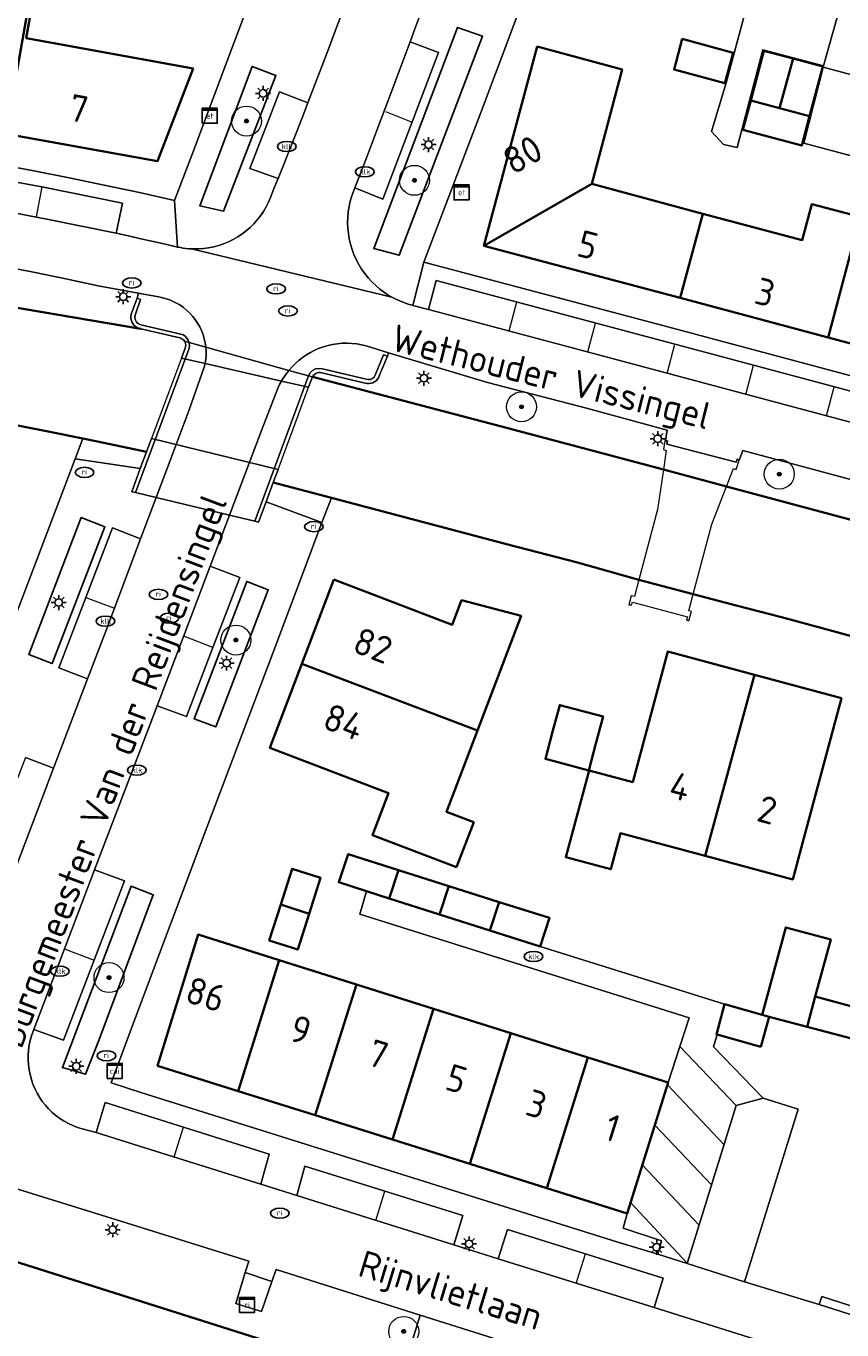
# Model space of a CAD drawing. Header units: metres. Extents: x 89394 to 92106, y 463550 to 466167.
# Tile 42 of 112: x 90559 to 90613, y 465245 to 465332. Entities that reach past the tile are written whole.
import ezdxf
from ezdxf.enums import TextEntityAlignment as Align

# ---------------------------------------------------------------- set-up
doc = ezdxf.new("R2010")
doc.units = ezdxf.units.M
for name, color, linetype, lineweight in [('B-PV-GK-BESCHOEIING-G', 253, 'OB-BESCHOEIING-BLOK', 35), ('B-PV-GR-BEPLANTING_CULTUUR_BODEMBEDEKKER-GV', 90, 'Continuous', 18), ('B-PV-GR-BEPLANTING_CULTUUR_HEESTERS-GV', 90, 'Continuous', 18), ('B-PV-GR-BOOM-S', 90, 'Continuous', 25), ('B-PV-GR-HAAG-GV', 90, 'Continuous', 25), ('B-PV-IE-MEUBILAIR-S', 7, 'Continuous', 25), ('B-PV-IE-TERREINAFSCHEIDING_KUNSTMATIG_MUUR-GV', 7, 'Continuous', 18), ('B-PV-KW-KUNSTWERK_DEK-GV', 170, 'Continuous', 18), ('B-PV-OG-BEBOUWING-GV', 7, 'Continuous', 35), ('B-PV-OG-BEBOUWING-T18', 1, 'Continuous', 18), ('B-PV-OG-TERREIN_BEGROEID-GV', 7, 'Continuous', 18), ('B-PV-OG-TERREIN_ERF-GV', 50, 'Continuous', 18), ('B-PV-OG-TOPOGRAFIE-T18', 1, 'Continuous', 18), ('B-PV-OG-WATER-GV', 130, 'Continuous', 18), ('B-PV-VH-VERHARDING_BETONSTRAATSTEEN-GV', 190, 'Continuous', 18), ('B-PV-VH-VERHARDING_OPEN-GV', 40, 'Continuous', 18), ('B-PV-VH-VERHARDING_STRAATBAKSTEEN-GV', 40, 'Continuous', 18), ('B-PV-VW-MARKERING_PICTOGRAM-G', 7, 'Continuous', 18)]:
    doc.layers.add(name, color=color, linetype=linetype, lineweight=lineweight)
doc.styles.add('NLCS-ISO', font='NLCS-ISO.ttf')
doc.styles.add('NLCS-ISO-M500-T18', font='NLCS-ISO.ttf', dxfattribs={"height": 0.9})
doc.linetypes.add('OB-BESCHOEIING-BLOK', pattern='A,6,-1,[152,NLCS.SHX,S=2,R=0,X=-1,Y=0]', length=7)

# ---------------------------------------------------------------- blocks, each defined once
blk = doc.blocks.new('SIE-MEUBILAIR_KAST_ELEKTRA-SO')
for points in [[(-1, 1), (1, 1), (1, 0.84), (-1, 0.84)], [(-1, 0.76), (1, 0.76), (1, -1), (-1, -1)]]:
    blk.add_lwpolyline(points, close=True)
at = {"style": 'NLCS-ISO'}
blk.add_text('et', height=0.75, dxfattribs=at).set_placement((0, 0), align=Align.MIDDLE_CENTER)
blk = doc.blocks.new('SIE-MEUBILAIR_KAST_CAI-SO')
for points in [[(-1, 1), (1, 1), (1, 0.84), (-1, 0.84)], [(-1, 0.76), (1, 0.76), (1, -1), (-1, -1)]]:
    blk.add_lwpolyline(points, close=True)
at = {"style": 'NLCS-ISO'}
blk.add_text('cai', height=0.75, dxfattribs=at).set_placement((0, 0), align=Align.MIDDLE_CENTER)
blk = doc.blocks.new('SIE-MEUBILAIR_KAST_RIOOL-SO')
for points in [[(-1, 1), (1, 1), (1, 0.84), (-1, 0.84)], [(-1, 0.76), (1, 0.76), (1, -1), (-1, -1)]]:
    blk.add_lwpolyline(points, close=True)
at = {"style": 'NLCS-ISO'}
blk.add_text('ri', height=0.75, dxfattribs=at).set_placement((0, 0), align=Align.MIDDLE_CENTER)
blk = doc.blocks.new('SIE-MEUBILAIR_PAAL_LICHTMAST-SO')
for points in [[(-0.62, 0), (-1, 0)], [(-0.71, 0.71), (-0.44, 0.44)], [(0, 1), (0, 0.62)], [(0.44, 0.44), (0.71, 0.71)], [(1, 0), (0.62, 0)], [(-0.71, -0.71), (-0.44, -0.44)], [(0, -0.62), (0, -1)], [(0.44, -0.44), (0.71, -0.71)]]:
    blk.add_lwpolyline(points)
blk.add_circle((0, 0), 0.5)
blk = doc.blocks.new('SIE-MEUBILAIR_PUT_RIOOLPUT-SO')
blk.add_ellipse((0, 0), major_axis=(1.25, 0), ratio=0.54)
at = {"style": 'NLCS-ISO'}
blk.add_text('ri', height=0.75, dxfattribs=at).set_placement((-0.04, 0.07), align=Align.MIDDLE_CENTER)
blk = doc.blocks.new('SIE-MEUBILAIR_PUT_KOLK-SO')
blk.add_ellipse((0, 0), major_axis=(1.25, 0), ratio=0.54)
at = {"style": 'NLCS-ISO'}
blk.add_text('klk', height=0.75, dxfattribs=at).set_placement((0.03, 0), align=Align.MIDDLE_CENTER)
blk = doc.blocks.new('SGR-BOOM_GBKN-SO')
at = {"linetype": 'ByBlock', "lineweight": 18}
h = blk.add_hatch(color=0, dxfattribs=at)
h.dxf.hatch_style = 1
edge = h.paths.add_edge_path()
edge.add_arc((0, 0), 0.25, 0, 360)
at = {"color": 0, "linetype": 'ByBlock', "lineweight": 18}
for radius in [2, 0.25]:
    blk.add_circle((0, 0), radius, dxfattribs=at)
at = {"color": 0, "linetype": 'ByBlock', "lineweight": 18, "style": 'NLCS-ISO'}
blk.add_attdef('SOORT', (2.5, 0), '', height=1.5, dxfattribs=at)

msp = doc.modelspace()

# ---------------------------------------------------------------- linework, layer by layer
at = {"layer": 'B-PV-GK-BESCHOEIING-G', "flags": 128}
for points in [[(90489.16, 465320.1), (90493.656, 465319.868), (90498.152, 465319.634), (90502.647, 465319.396), (90507.143, 465319.157), (90511.638, 465318.914), (90516.263, 465318.614), (90520.51, 465318.275), (90524.757, 465317.925), (90529.003, 465317.566), (90533.248, 465317.198), (90537.492, 465316.819), (90542.101, 465316.346), (90544.293, 465316.019), (90546.483, 465315.671), (90548.669, 465315.304), (90550.851, 465314.917), (90553.03, 465314.51), (90566.387, 465312.248)], [(90562.535, 465304.923), (90560.215, 465305.392), (90556.928, 465306.039), (90553.638, 465306.668), (90550.345, 465307.278), (90548.508, 465307.586), (90546.669, 465307.88), (90544.828, 465308.161), (90542.985, 465308.429), (90541.14, 465308.684), (90536.542, 465309.274), (90533.562, 465309.606), (90530.579, 465309.916), (90527.595, 465310.206), (90524.608, 465310.475), (90521.62, 465310.724), (90518.63, 465310.951), (90515.638, 465311.158), (90511.015, 465311.474), (90505.026, 465311.89), (90498.41, 465312.267), (90492.892, 465312.669), (90492.227, 465311.672), (90497.631, 465299.249), (90507.576, 465276.845)], [(90577.846, 465309.033), (90590.879, 465305.61), (90601.268, 465302.865), (90605.477, 465301.724), (90619.937, 465297.864), (90624.462, 465296.609), (90642.81, 465291.966), (90661.075, 465287.352), (90665.963, 465286.161), (90673.867, 465284.079), (90676.054, 465284.697)], [(90566.777, 465304.045), (90563.498, 465304.728), (90562.535, 465304.923)], [(90579.11, 465300.967), (90575.23, 465301.991)], [(90670.363, 465273.378), (90669.148, 465276.351), (90661.513, 465278.661), (90656.76, 465279.962), (90640.763, 465284.355), (90622.532, 465289.38), (90617.978, 465290.577), (90615.042, 465291.399), (90612.102, 465292.206), (90609.158, 465292.997), (90606.21, 465293.772), (90603.257, 465294.532), (90599.624, 465295.498), (90595.532, 465296.664), (90590.897, 465297.854), (90579.11, 465300.967)], [(90640.528, 465225.157), (90638.352, 465224.404), (90629.661, 465227.189), (90603.95, 465235.43), (90577.729, 465243.766), (90544.314, 465254.355)]]:
    msp.add_lwpolyline(points, dxfattribs=at)
at = {"layer": 'B-PV-GR-BEPLANTING_CULTUUR_BODEMBEDEKKER-GV', "flags": 128}
for points in [[(90562.535, 465304.923), (90562.02, 465303.581), (90566.361, 465302.921), (90566.777, 465304.045), (90563.498, 465304.728)], [(90574.749, 465300.699), (90578.478, 465299.331), (90579.11, 465300.967), (90575.23, 465301.991)]]:
    msp.add_lwpolyline(points, close=True, dxfattribs=at)
at = {"layer": 'B-PV-GR-BEPLANTING_CULTUUR_HEESTERS-GV', "flags": 128}
for points in [[(90589.198, 465331.773), (90587.526, 465332.359), (90581.946, 465317.603), (90583.64, 465317.153)], [(90575.413, 465329.15), (90573.822, 465329.754), (90570.327, 465320.463), (90571.901, 465320.105)], [(90563.985, 465299.029), (90562.409, 465299.652), (90558.91, 465290.52), (90560.474, 465289.91)], [(90571.404, 465285.676), (90574.9, 465294.832), (90573.464, 465295.389), (90569.962, 465286.229)], [(90563.605, 465264.829), (90567.219, 465274.485), (90565.748, 465275.049), (90561.158, 465262.952), (90562.711, 465262.502)]]:
    msp.add_lwpolyline(points, close=True, dxfattribs=at)
at = {"layer": 'B-PV-GR-HAAG-GV', "flags": 128}
for points in [[(90589.198, 465331.773), (90587.526, 465332.359), (90581.946, 465317.603), (90583.64, 465317.153)], [(90575.413, 465329.15), (90573.822, 465329.754), (90570.327, 465320.463), (90571.901, 465320.105)], [(90563.985, 465299.029), (90562.409, 465299.652), (90558.91, 465290.52), (90560.474, 465289.91)], [(90571.404, 465285.676), (90574.9, 465294.832), (90573.464, 465295.389), (90569.962, 465286.229)], [(90563.605, 465264.829), (90567.219, 465274.485), (90565.748, 465275.049), (90561.158, 465262.952), (90562.711, 465262.502)]]:
    msp.add_lwpolyline(points, close=True, dxfattribs=at)
at = {"layer": 'B-PV-IE-TERREINAFSCHEIDING_KUNSTMATIG_MUUR-GV', "flags": 128}
for points in [[(90566.147, 465314.301), (90565.753, 465313.226), (90565.732, 465313.097), (90565.732, 465312.967), (90565.754, 465312.838), (90565.796, 465312.714), (90565.858, 465312.599), (90565.938, 465312.496), (90566.033, 465312.407), (90566.142, 465312.335), (90566.261, 465312.281), (90566.387, 465312.248), (90568.991, 465311.64), (90569.065, 465311.618), (90569.134, 465311.585), (90569.198, 465311.542), (90569.254, 465311.49), (90569.302, 465311.43), (90569.611, 465311.343), (90569.55, 465311.495), (90569.461, 465311.631), (90569.345, 465311.746), (90569.209, 465311.836), (90569.057, 465311.896), (90566.395, 465312.521), (90566.242, 465312.584), (90566.116, 465312.691), (90566.03, 465312.833), (90565.992, 465312.994), (90566.006, 465313.159), (90566.38, 465314.209)], [(90569.611, 465311.343), (90569.302, 465311.43), (90569.349, 465311.344), (90569.38, 465311.251), (90569.392, 465311.154), (90569.385, 465311.056), (90569.36, 465310.961), (90569.11, 465310.298), (90568.164, 465307.788), (90567.1, 465304.917), (90566.777, 465304.045), (90566.361, 465302.921), (90565.788, 465301.375), (90566.038, 465301.315), (90569.609, 465310.891), (90569.63, 465310.98), (90569.641, 465311.071), (90569.641, 465311.163), (90569.631, 465311.254)], [(90577.577, 465309.108), (90577.846, 465309.033), (90577.903, 465309.124), (90577.977, 465309.202), (90578.065, 465309.264), (90578.163, 465309.306), (90578.268, 465309.329), (90578.376, 465309.329), (90578.481, 465309.308), (90581.376, 465308.621), (90581.502, 465308.597), (90581.63, 465308.594), (90581.756, 465308.612), (90581.878, 465308.651), (90581.992, 465308.71), (90582.094, 465308.787), (90582.182, 465308.88), (90582.253, 465308.986), (90582.306, 465309.103), (90582.854, 465310.432), (90582.589, 465310.506), (90582.041, 465309.149), (90581.963, 465309.027), (90581.853, 465308.933), (90581.721, 465308.874), (90581.578, 465308.856), (90581.435, 465308.879), (90578.511, 465309.588), (90578.284, 465309.609), (90578.06, 465309.566), (90577.857, 465309.462), (90577.692, 465309.305)], [(90574.247, 465299.35), (90574.749, 465300.699), (90575.23, 465301.991), (90575.552, 465302.857), (90576.916, 465306.522), (90577.592, 465308.347), (90577.846, 465309.033), (90577.577, 465309.108), (90573.997, 465299.41)], [(90614.667, 465246.171), (90632.876, 465240.262), (90635.483, 465245.134), (90635.549, 465245.251), (90635.068, 465245.486), (90632.674, 465240.981), (90611.833, 465247.669), (90611.661, 465247.14)]]:
    msp.add_lwpolyline(points, close=True, dxfattribs=at)
at = {"layer": 'B-PV-KW-KUNSTWERK_DEK-GV', "flags": 128}
for points in [[(90566.361, 465302.921), (90565.788, 465301.375), (90566.038, 465301.315), (90567.42, 465300.984), (90572.314, 465299.813), (90573.997, 465299.41), (90574.247, 465299.35), (90574.749, 465300.699), (90575.23, 465301.991), (90575.552, 465302.857), (90576.916, 465306.522), (90577.592, 465308.347), (90577.846, 465309.033), (90577.577, 465309.108), (90576.28, 465309.472), (90570.732, 465311.029), (90569.611, 465311.343), (90569.302, 465311.43), (90569.349, 465311.344), (90569.38, 465311.251), (90569.392, 465311.154), (90569.385, 465311.056), (90569.36, 465310.961), (90569.11, 465310.298), (90568.164, 465307.788), (90567.1, 465304.917), (90566.777, 465304.045)], [(90606.129, 465302.867), (90606.314, 465303.487), (90606.198, 465303.545), (90606.115, 465303.346), (90601.505, 465304.551), (90601.537, 465304.776), (90601.416, 465304.771), (90601.363, 465304.769), (90601.274, 465304.186), (90601.458, 465304.133), (90601.268, 465302.865), (90600.869, 465300.195), (90599.624, 465295.498), (90599.329, 465294.387), (90599.126, 465294.429), (90598.965, 465293.828), (90599.135, 465293.833), (90599.2, 465293.997), (90602.866, 465293.032), (90602.816, 465292.809), (90602.96, 465292.761), (90603.134, 465293.376), (90602.964, 465293.433), (90603.257, 465294.532), (90604.504, 465299.209), (90605.477, 465301.724), (90605.941, 465302.922)]]:
    msp.add_lwpolyline(points, close=True, dxfattribs=at)
at = {"layer": 'B-PV-OG-BEBOUWING-GV', "flags": 128}
for points in [[(90569.888, 465329.625), (90558.743, 465331.636), (90559.171, 465334.009), (90558.951, 465334.047), (90557.387, 465325.258), (90567.514, 465323.441)], [(90592.844, 465331.089), (90589.29, 465317.786), (90596.497, 465321.914), (90598.507, 465329.561)], [(90602.526, 465331.588), (90601.976, 465329.544), (90605.374, 465328.63), (90605.924, 465330.674)], [(90607.093, 465327.475), (90609.026, 465326.966), (90609.938, 465330.281), (90607.968, 465330.799)], [(90609.026, 465326.966), (90611.019, 465326.434), (90611.907, 465329.762), (90609.938, 465330.281)], [(90611.019, 465326.434), (90609.026, 465326.966), (90607.093, 465327.475), (90606.577, 465325.515), (90610.495, 465324.47)], [(90602.395, 465314.315), (90603.888, 465319.93), (90596.497, 465321.914), (90589.29, 465317.786)], [(90612.252, 465311.665), (90614.397, 465319.713), (90611.167, 465320.557), (90610.531, 465318.172), (90603.888, 465319.93), (90602.395, 465314.315)], [(90614.397, 465319.713), (90612.252, 465311.665), (90619.571, 465309.714), (90621.073, 465315.36), (90617.004, 465316.445), (90617.649, 465318.863)], [(90579.279, 465295.518), (90577.142, 465289.901), (90588.857, 465285.438), (90591.772, 465293.091), (90587.801, 465294.133), (90587.173, 465292.497)], [(90607.348, 465289.148), (90601.553, 465290.704), (90599.217, 465282.002), (90596.307, 465282.784), (90594.757, 465276.987), (90597.758, 465276.181), (90598.404, 465278.586), (90604.057, 465277.068)], [(90587.45, 465276.312), (90588.613, 465279.319), (90586.791, 465280.016), (90588.857, 465285.438), (90577.142, 465289.901), (90575.006, 465284.283), (90582.921, 465281.269), (90581.846, 465278.466)], [(90610.545, 465277.915), (90613.143, 465287.592), (90607.348, 465289.148), (90604.057, 465277.068), (90609.897, 465275.5)], [(90593.875, 465285.346), (90593.394, 465283.55), (90596.282, 465282.78), (90596.761, 465284.575), (90597.239, 465286.369), (90594.355, 465287.141)], [(90583.59, 465276.118), (90580.23, 465277.18), (90579.606, 465275.312), (90581.457, 465274.722), (90582.967, 465274.241)], [(90577.629, 465273.215), (90578.389, 465275.601), (90576.49, 465276.206), (90575.729, 465273.821)], [(90582.967, 465274.241), (90586.327, 465273.17), (90586.95, 465275.057), (90583.59, 465276.118)], [(90590.309, 465273.995), (90586.95, 465275.057), (90586.327, 465273.17), (90589.688, 465272.099)], [(90574.967, 465271.435), (90576.869, 465270.828), (90577.629, 465273.215), (90575.729, 465273.821)], [(90589.688, 465272.099), (90593.048, 465271.029), (90593.669, 465272.933), (90590.309, 465273.995)], [(90575.631, 465270.114), (90570.22, 465271.818), (90567.509, 465263.076), (90572.887, 465261.385)], [(90607.864, 465266.461), (90608.317, 465266.342), (90610.862, 465265.666), (90611.4, 465267.692), (90612.436, 465271.49), (90609.435, 465272.298)], [(90575.631, 465270.114), (90572.887, 465261.385), (90578.038, 465259.764), (90580.781, 465268.492)], [(90585.932, 465266.87), (90580.781, 465268.492), (90578.038, 465259.764), (90583.189, 465258.144)], [(90611.4, 465267.692), (90610.862, 465265.666), (90613.821, 465264.88), (90614.345, 465266.889)], [(90583.189, 465258.144), (90588.34, 465256.524), (90591.083, 465265.248), (90585.932, 465266.87)], [(90607.779, 465264.342), (90608.317, 465266.342), (90607.864, 465266.461), (90605.343, 465267.173), (90604.8, 465265.164), (90604.865, 465265.146)], [(90591.083, 465265.248), (90588.34, 465256.524), (90593.492, 465254.903), (90596.234, 465263.626)], [(90593.492, 465254.903), (90598.847, 465253.219), (90601.579, 465261.943), (90596.234, 465263.626)]]:
    msp.add_lwpolyline(points, close=True, dxfattribs=at)
at = {"layer": 'B-PV-OG-TERREIN_BEGROEID-GV', "flags": 128}
for points in [[(90553.03, 465314.51), (90566.387, 465312.248), (90566.261, 465312.281), (90566.142, 465312.335), (90566.033, 465312.407), (90565.938, 465312.496), (90565.858, 465312.599), (90565.796, 465312.714), (90565.754, 465312.838), (90565.732, 465312.967), (90565.732, 465313.097), (90565.753, 465313.226), (90566.147, 465314.301), (90566.244, 465314.623), (90563.544, 465315.125), (90561.389, 465315.591), (90559.229, 465316.036), (90557.064, 465316.459)], [(90620.474, 465300.386), (90606.572, 465304.138), (90606.314, 465303.487), (90606.198, 465303.545), (90606.115, 465303.346), (90601.505, 465304.551), (90601.537, 465304.776), (90601.416, 465304.771), (90601.513, 465305.476), (90596.126, 465306.942), (90589.531, 465308.676), (90583.818, 465310.382), (90582.922, 465310.653), (90582.854, 465310.432), (90582.306, 465309.103), (90582.253, 465308.986), (90582.182, 465308.88), (90582.094, 465308.787), (90581.992, 465308.71), (90581.878, 465308.651), (90581.756, 465308.612), (90581.63, 465308.594), (90581.502, 465308.597), (90581.376, 465308.621), (90578.481, 465309.308), (90578.376, 465309.329), (90578.268, 465309.329), (90578.163, 465309.306), (90578.065, 465309.264), (90577.977, 465309.202), (90577.903, 465309.124), (90577.846, 465309.033), (90590.879, 465305.61), (90601.268, 465302.865), (90605.477, 465301.724), (90619.937, 465297.864)], [(90584.308, 465244.042), (90585.036, 465246.434), (90575.423, 465249.465), (90575.136, 465248.666), (90574.453, 465246.669), (90572.727, 465247.203), (90573.367, 465249.271), (90573.598, 465250.036), (90565.061, 465252.69), (90553.012, 465256.438)], [(90544.314, 465254.355), (90577.729, 465243.766)]]:
    msp.add_lwpolyline(points, dxfattribs=at)
at = {"layer": 'B-PV-OG-TERREIN_ERF-GV', "flags": 128}
for points in [[(90620.552, 465321.998), (90610.629, 465324.64), (90611.937, 465329.706), (90611.959, 465329.79), (90607.904, 465330.871), (90606.183, 465324.337), (90605.277, 465324.551), (90604.472, 465325.424), (90605.447, 465328.67), (90609.022, 465341.904)], [(90545.996, 465340.461), (90544.996, 465328.663), (90544.666, 465325.157), (90545.025, 465325.114), (90547.403, 465324.778), (90549.778, 465324.421), (90552.15, 465324.043), (90554.518, 465323.644), (90556.883, 465323.225), (90559.244, 465322.784), (90561.601, 465322.323), (90563.954, 465321.842), (90566.303, 465321.339), (90568.647, 465320.816), (90569.969, 465324.313), (90571.286, 465327.812), (90572.599, 465331.312), (90573.906, 465334.815)], [(90592.64, 465336.231), (90590.949, 465331.642), (90589.256, 465327.153), (90585.28, 465316.706), (90601.555, 465312.379), (90619.019, 465307.711)], [(90619.571, 465309.714), (90612.252, 465311.665), (90602.395, 465314.315), (90589.29, 465317.786), (90592.844, 465331.089), (90598.507, 465329.561), (90596.497, 465321.914), (90603.888, 465319.93), (90610.531, 465318.172), (90611.167, 465320.557), (90614.397, 465319.713)], [(90557.792, 465292.451), (90562.02, 465303.581), (90562.535, 465304.923), (90560.215, 465305.392), (90556.928, 465306.039)], [(90615.042, 465291.399), (90612.102, 465292.206), (90609.158, 465292.997), (90606.21, 465293.772), (90603.257, 465294.532), (90599.624, 465295.498), (90595.532, 465296.664), (90590.897, 465297.854), (90579.11, 465300.967), (90578.478, 465299.331), (90577.293, 465296.157), (90575.2, 465290.595), (90570.797, 465278.978), (90565.967, 465266.111), (90564.406, 465261.933), (90566.396, 465261.29), (90598.229, 465251.303), (90600.892, 465250.499), (90601.149, 465251.382), (90598.585, 465252.235), (90598.847, 465253.219), (90593.492, 465254.903), (90588.34, 465256.524), (90583.189, 465258.144), (90578.038, 465259.764), (90572.887, 465261.385), (90567.509, 465263.076), (90570.22, 465271.818), (90575.631, 465270.114), (90580.781, 465268.492), (90585.932, 465266.87), (90591.083, 465265.248), (90596.234, 465263.626), (90601.579, 465261.943), (90602.364, 465264.351), (90602.99, 465266.271), (90581.008, 465273.197), (90581.457, 465274.722), (90579.606, 465275.312), (90580.23, 465277.18), (90583.59, 465276.118), (90586.95, 465275.057), (90590.309, 465273.995), (90593.669, 465272.933), (90593.048, 465271.029), (90605.343, 465267.173), (90607.864, 465266.461), (90609.435, 465272.298), (90612.436, 465271.49), (90611.4, 465267.692), (90614.345, 465266.889)], [(90613.821, 465264.88), (90610.862, 465265.666), (90608.317, 465266.342), (90607.779, 465264.342), (90604.865, 465265.146), (90604.606, 465264.335), (90607.919, 465260.908), (90610.263, 465260.169), (90606.684, 465248.652), (90611.661, 465247.14), (90611.833, 465247.669), (90632.674, 465240.981)]]:
    msp.add_lwpolyline(points, dxfattribs=at)
for points in [[(90553.789, 465332.53), (90554.186, 465334.874), (90558.951, 465334.047), (90559.171, 465334.009), (90558.743, 465331.636), (90569.888, 465329.625), (90567.514, 465323.441), (90557.387, 465325.258), (90547.259, 465327.075), (90548.422, 465333.499)], [(90601.976, 465329.544), (90602.526, 465331.588), (90605.924, 465330.674), (90605.374, 465328.63)], [(90607.968, 465330.799), (90609.938, 465330.281), (90611.907, 465329.762), (90611.019, 465326.434), (90610.495, 465324.47), (90606.577, 465325.515), (90607.093, 465327.475)], [(90588.857, 465285.438), (90586.791, 465280.016), (90588.613, 465279.319), (90587.45, 465276.312), (90581.846, 465278.466), (90582.921, 465281.269), (90575.006, 465284.283), (90577.142, 465289.901), (90579.279, 465295.518), (90587.173, 465292.497), (90587.801, 465294.133), (90591.772, 465293.091)], [(90599.217, 465282.002), (90601.553, 465290.704), (90607.348, 465289.148), (90613.143, 465287.592), (90610.545, 465277.915), (90609.897, 465275.5), (90604.057, 465277.068), (90598.404, 465278.586), (90597.758, 465276.181), (90594.757, 465276.987), (90596.307, 465282.784)], [(90593.875, 465285.346), (90594.355, 465287.141), (90597.239, 465286.369), (90596.761, 465284.575), (90596.282, 465282.78), (90593.394, 465283.55)], [(90577.629, 465273.215), (90576.869, 465270.828), (90574.967, 465271.435), (90575.729, 465273.821), (90576.49, 465276.206), (90578.389, 465275.601)]]:
    msp.add_lwpolyline(points, close=True, dxfattribs=at)
at = {"layer": 'B-PV-OG-WATER-GV', "flags": 128}
for points in [[(90619.937, 465297.864), (90605.477, 465301.724), (90601.268, 465302.865), (90590.879, 465305.61), (90577.846, 465309.033), (90577.592, 465308.347), (90575.783, 465308.763), (90570.679, 465309.937), (90569.11, 465310.298), (90569.36, 465310.961), (90569.385, 465311.056), (90569.392, 465311.154), (90569.38, 465311.251), (90569.349, 465311.344), (90569.302, 465311.43), (90569.254, 465311.49), (90569.198, 465311.542), (90569.134, 465311.585), (90569.065, 465311.618), (90568.991, 465311.64), (90566.387, 465312.248), (90553.03, 465314.51)], [(90556.928, 465306.039), (90560.215, 465305.392), (90562.535, 465304.923), (90563.498, 465304.728), (90566.777, 465304.045), (90567.1, 465304.917), (90575.552, 465302.857), (90575.23, 465301.991), (90579.11, 465300.967), (90590.897, 465297.854), (90595.532, 465296.664), (90599.624, 465295.498), (90603.257, 465294.532), (90606.21, 465293.772), (90609.158, 465292.997), (90612.102, 465292.206), (90615.042, 465291.399)], [(90577.729, 465243.766), (90544.314, 465254.355), (90538.47, 465256.072), (90534.089, 465257.361), (90529.095, 465258.909), (90521.996, 465261.183), (90513.685, 465263.801), (90512.176, 465266.44), (90511.036, 465269.05), (90507.576, 465276.845), (90497.631, 465299.249)]]:
    msp.add_lwpolyline(points, dxfattribs=at)
at = {"layer": 'B-PV-VH-VERHARDING_BETONSTRAATSTEEN-GV', "flags": 128}
for points in [[(90607.904, 465330.871), (90611.959, 465329.79), (90613.348, 465334.809), (90609.573, 465335.835), (90611.05, 465341.34), (90609.022, 465341.904), (90605.447, 465328.67), (90604.472, 465325.424), (90605.277, 465324.551), (90606.183, 465324.337)], [(90621.073, 465315.36), (90619.571, 465309.714), (90619.019, 465307.711), (90622.2, 465306.883), (90622.806, 465309.125), (90626.197, 465321.763), (90627.145, 465325.292), (90628.612, 465330.719), (90625.169, 465331.647), (90625.132, 465331.527), (90614.975, 465334.25), (90615.001, 465334.359), (90613.348, 465334.809), (90611.959, 465329.79), (90611.937, 465329.706), (90621.9, 465327.034), (90621.877, 465326.902), (90624.049, 465326.331)], [(90589.198, 465331.773), (90583.64, 465317.153), (90581.946, 465317.603), (90587.526, 465332.359)], [(90584.365, 465331.395), (90583.636, 465329.443), (90582.902, 465327.493), (90582.164, 465325.545), (90581.422, 465323.598), (90580.675, 465321.653), (90582.546, 465320.903), (90586.261, 465330.694)], [(90575.413, 465329.15), (90571.901, 465320.105), (90570.327, 465320.463), (90573.822, 465329.754)], [(90611.937, 465329.706), (90610.629, 465324.64), (90620.552, 465321.998), (90621.877, 465326.902), (90621.9, 465327.034)], [(90577.544, 465327.335), (90575.647, 465328.07), (90573.659, 465322.95), (90575.553, 465322.277), (90575.956, 465323.287), (90576.357, 465324.297), (90576.755, 465325.309), (90577.151, 465326.322)], [(90548.489, 465321.598), (90550.822, 465321.234), (90553.152, 465320.849), (90555.478, 465320.444), (90557.801, 465320.019), (90560.12, 465319.573), (90562.435, 465319.107), (90564.746, 465318.621), (90565.172, 465320.626), (90559.79, 465321.731), (90554.303, 465322.729), (90548.761, 465323.624)], [(90585.592, 465313.535), (90597.933, 465310.239), (90617.408, 465305.035), (90617.932, 465306.979), (90601.21, 465311.44), (90586.095, 465315.474)], [(90576.28, 465309.472), (90570.732, 465311.029), (90570.748, 465310.76), (90570.745, 465310.491), (90570.723, 465310.223), (90570.679, 465309.937), (90570.622, 465309.694), (90569.631, 465306.842), (90568.424, 465303.645), (90567.42, 465300.984), (90572.314, 465299.813), (90573.313, 465302.457), (90574.451, 465305.469), (90575.561, 465308.331), (90575.679, 465308.575), (90575.783, 465308.763), (90575.81, 465308.811), (90575.954, 465309.04), (90576.111, 465309.261)], [(90563.985, 465299.029), (90560.474, 465289.91), (90558.91, 465290.52), (90562.409, 465299.652)], [(90566.381, 465298.233), (90564.494, 465298.96), (90562.716, 465294.324), (90560.928, 465289.616), (90562.842, 465288.89), (90564.054, 465292.066)], [(90567.492, 465287.099), (90569.434, 465286.367), (90571.21, 465290.99), (90573.01, 465295.66), (90571.03, 465296.416), (90569.295, 465291.826)], [(90571.404, 465285.676), (90569.962, 465286.229), (90573.464, 465295.389), (90574.9, 465294.832)], [(90560.567, 465282.928), (90558.695, 465283.64), (90556.701, 465278.486), (90554.744, 465273.392), (90552.899, 465268.36), (90554.71, 465267.648), (90555.729, 465270.25)], [(90563.313, 465276.142), (90559.264, 465265.49), (90561.232, 465264.775), (90565.294, 465275.41)], [(90563.605, 465264.829), (90562.711, 465262.502), (90561.158, 465262.952), (90565.748, 465275.049), (90567.219, 465274.485)], [(90593.048, 465271.029), (90589.688, 465272.099), (90586.327, 465273.17), (90582.967, 465274.241), (90581.457, 465274.722), (90581.008, 465273.197), (90602.99, 465266.271), (90602.364, 465264.351), (90606.132, 465260.415), (90607.919, 465260.908), (90604.606, 465264.335), (90604.865, 465265.146), (90604.8, 465265.164), (90605.343, 465267.173)], [(90606.132, 465260.415), (90602.364, 465264.351), (90601.579, 465261.943), (90598.847, 465253.219), (90598.585, 465252.235), (90601.149, 465251.382), (90600.892, 465250.499), (90602.854, 465249.885)], [(90563.419, 465258.612), (90566.655, 465257.597), (90574.405, 465255.165), (90574.962, 465257.16), (90564.006, 465260.616)], [(90607.919, 465260.908), (90606.132, 465260.415), (90602.854, 465249.885), (90606.684, 465248.652), (90610.263, 465260.169)], [(90587.28, 465251.126), (90587.875, 465253.071), (90577.348, 465256.372), (90576.797, 465254.415)], [(90600.653, 465246.93), (90601.245, 465248.885), (90590.862, 465252.147), (90590.249, 465250.194)], [(90575.136, 465248.666), (90573.367, 465249.271), (90572.727, 465247.203), (90574.453, 465246.669)], [(90584.308, 465244.042), (90589.114, 465242.566), (90589.91, 465244.902), (90585.036, 465246.434)]]:
    msp.add_lwpolyline(points, close=True, dxfattribs=at)
for points in [[(90585.146, 465333.499), (90584.756, 465332.447), (90584.365, 465331.395), (90586.261, 465330.694), (90582.546, 465320.903), (90580.675, 465321.653), (90580.47, 465321.123), (90580.369, 465320.773), (90580.291, 465320.417), (90580.235, 465320.057), (90580.203, 465319.694), (90580.193, 465319.33), (90580.207, 465318.966), (90580.244, 465318.603), (90580.304, 465318.244), (90580.387, 465317.889), (90580.492, 465317.54), (90580.62, 465317.199), (90580.768, 465316.866), (90580.938, 465316.544), (90581.128, 465316.233), (90581.337, 465315.935), (90581.565, 465315.65), (90581.81, 465315.381), (90582.072, 465315.128), (90582.35, 465314.892), (90582.501, 465314.776), (90582.656, 465314.664), (90582.815, 465314.558), (90582.977, 465314.458), (90583.143, 465314.363), (90583.404, 465314.227), (90583.672, 465314.105), (90583.946, 465313.997), (90584.225, 465313.903), (90584.509, 465313.823), (90584.553, 465313.812), (90585.28, 465316.706), (90589.256, 465327.153), (90590.949, 465331.642), (90592.64, 465336.231)], [(90573.906, 465334.815), (90572.599, 465331.312), (90571.286, 465327.812), (90569.969, 465324.313), (90568.647, 465320.816), (90568.851, 465317.702), (90569.035, 465317.665), (90569.22, 465317.634), (90569.406, 465317.61), (90569.593, 465317.592), (90569.78, 465317.58), (90569.868, 465317.577), (90569.956, 465317.575), (90570.045, 465317.575), (90570.133, 465317.576), (90570.221, 465317.578), (90570.569, 465317.602), (90570.914, 465317.649), (90571.256, 465317.718), (90571.592, 465317.809), (90571.922, 465317.921), (90572.244, 465318.055), (90572.557, 465318.209), (90572.859, 465318.383), (90573.149, 465318.576), (90573.426, 465318.787), (90573.689, 465319.016), (90573.936, 465319.261), (90574.168, 465319.522), (90574.381, 465319.797), (90574.577, 465320.086), (90574.754, 465320.386), (90574.911, 465320.697), (90575.047, 465321.018), (90575.3, 465321.647), (90575.553, 465322.277), (90573.659, 465322.95), (90575.647, 465328.07), (90577.544, 465327.335), (90578.011, 465328.546), (90578.475, 465329.758), (90578.936, 465330.971), (90579.393, 465332.186), (90579.847, 465333.402)], [(90579.847, 465333.402), (90579.393, 465332.186), (90578.936, 465330.971), (90578.475, 465329.758), (90578.011, 465328.546), (90577.544, 465327.335), (90577.151, 465326.322), (90576.755, 465325.309), (90576.357, 465324.297), (90575.956, 465323.287), (90575.553, 465322.277), (90575.3, 465321.647), (90575.047, 465321.018), (90574.911, 465320.697), (90574.754, 465320.386), (90574.577, 465320.086), (90574.381, 465319.797), (90574.168, 465319.522), (90573.936, 465319.261), (90573.689, 465319.016), (90573.426, 465318.787), (90573.149, 465318.576), (90572.859, 465318.383), (90572.557, 465318.209), (90572.244, 465318.055), (90571.922, 465317.921), (90571.592, 465317.809), (90571.256, 465317.718), (90570.914, 465317.649), (90570.569, 465317.602), (90570.221, 465317.578), (90570.133, 465317.576), (90570.045, 465317.575), (90569.956, 465317.575), (90569.868, 465317.577), (90569.78, 465317.58), (90583.143, 465314.363), (90582.977, 465314.458), (90582.815, 465314.558), (90582.656, 465314.664), (90582.501, 465314.776), (90582.35, 465314.892), (90582.072, 465315.128), (90581.81, 465315.381), (90581.565, 465315.65), (90581.337, 465315.935), (90581.128, 465316.233), (90580.938, 465316.544), (90580.768, 465316.866), (90580.62, 465317.199), (90580.492, 465317.54), (90580.387, 465317.889), (90580.304, 465318.244), (90580.244, 465318.603), (90580.207, 465318.966), (90580.193, 465319.33), (90580.203, 465319.694), (90580.235, 465320.057), (90580.291, 465320.417), (90580.369, 465320.773), (90580.47, 465321.123), (90580.675, 465321.653), (90581.422, 465323.598), (90582.164, 465325.545), (90582.902, 465327.493), (90583.636, 465329.443), (90584.365, 465331.395), (90584.756, 465332.447), (90585.146, 465333.499)], [(90554.303, 465322.729), (90559.79, 465321.731), (90565.172, 465320.626), (90564.746, 465318.621), (90565.568, 465318.442), (90566.39, 465318.261), (90567.211, 465318.077), (90568.031, 465317.891), (90568.851, 465317.702), (90568.647, 465320.816), (90566.303, 465321.339), (90563.954, 465321.842), (90561.601, 465322.323), (90559.244, 465322.784), (90556.883, 465323.225)], [(90617.408, 465305.035), (90597.933, 465310.239), (90585.592, 465313.535), (90584.553, 465313.812), (90584.509, 465313.823), (90584.225, 465313.903), (90583.946, 465313.997), (90583.672, 465314.105), (90583.404, 465314.227), (90583.143, 465314.363), (90569.78, 465317.58), (90569.593, 465317.592), (90569.406, 465317.61), (90569.22, 465317.634), (90569.035, 465317.665), (90568.851, 465317.702), (90568.031, 465317.891), (90567.211, 465318.077), (90566.39, 465318.261), (90565.568, 465318.442), (90564.746, 465318.621), (90562.435, 465319.107), (90560.12, 465319.573), (90557.801, 465320.019)], [(90557.064, 465316.459), (90559.229, 465316.036), (90561.389, 465315.591), (90563.544, 465315.125), (90566.244, 465314.623), (90566.579, 465314.561), (90567.601, 465314.375), (90567.847, 465314.325), (90568.089, 465314.258), (90568.326, 465314.176), (90568.557, 465314.078), (90568.781, 465313.965), (90568.997, 465313.837), (90569.231, 465313.675), (90569.453, 465313.497), (90569.66, 465313.302), (90569.852, 465313.092), (90570.028, 465312.868), (90570.187, 465312.632), (90570.327, 465312.385), (90570.449, 465312.127), (90570.55, 465311.861), (90570.632, 465311.589), (90570.692, 465311.311), (90570.732, 465311.029), (90576.28, 465309.472), (90576.486, 465309.71), (90576.707, 465309.935), (90576.941, 465310.144), (90577.189, 465310.339), (90577.448, 465310.517), (90577.719, 465310.678), (90577.999, 465310.821), (90578.288, 465310.946), (90578.584, 465311.053), (90578.886, 465311.14), (90579.194, 465311.207), (90579.505, 465311.255), (90579.829, 465311.283), (90580.154, 465311.29), (90580.479, 465311.275), (90580.802, 465311.239), (90581.122, 465311.181), (90581.437, 465311.103), (90582.922, 465310.653), (90583.818, 465310.382), (90589.531, 465308.676), (90596.126, 465306.942), (90601.513, 465305.476), (90601.416, 465304.771), (90601.537, 465304.776), (90601.505, 465304.551), (90606.115, 465303.346), (90606.198, 465303.545), (90606.314, 465303.487), (90606.572, 465304.138), (90620.474, 465300.386)], [(90619.019, 465307.711), (90601.555, 465312.379), (90585.28, 465316.706), (90584.553, 465313.812), (90585.592, 465313.535), (90586.095, 465315.474), (90601.21, 465311.44), (90617.932, 465306.979)], [(90558.695, 465283.64), (90560.567, 465282.928), (90562.842, 465288.89), (90560.928, 465289.616), (90562.716, 465294.324), (90564.494, 465298.96), (90566.381, 465298.233), (90567.42, 465300.984), (90566.038, 465301.315), (90565.788, 465301.375), (90566.361, 465302.921), (90562.02, 465303.581), (90557.792, 465292.451)], [(90612.891, 465243.09), (90600.653, 465246.93), (90590.249, 465250.194), (90587.28, 465251.126), (90576.797, 465254.415), (90574.405, 465255.165), (90566.655, 465257.597), (90563.419, 465258.612), (90562.478, 465258.857), (90562.164, 465258.955), (90561.857, 465259.074), (90561.558, 465259.213), (90561.27, 465259.372), (90560.993, 465259.55), (90560.729, 465259.746), (90560.478, 465259.96), (90560.242, 465260.189), (90560.022, 465260.434), (90559.82, 465260.693), (90559.634, 465260.966), (90559.468, 465261.25), (90559.321, 465261.544), (90559.194, 465261.848), (90559.088, 465262.16), (90559.003, 465262.478), (90558.939, 465262.801), (90558.897, 465263.127), (90558.877, 465263.456), (90558.88, 465263.785), (90558.904, 465264.113), (90558.95, 465264.439), (90559.018, 465264.761), (90559.108, 465265.078), (90559.264, 465265.49), (90563.313, 465276.142), (90567.492, 465287.099), (90569.295, 465291.826), (90571.03, 465296.416), (90572.314, 465299.813), (90567.42, 465300.984), (90566.381, 465298.233), (90564.054, 465292.066), (90562.842, 465288.89), (90560.567, 465282.928), (90555.729, 465270.25)], [(90614.667, 465246.171), (90611.661, 465247.14), (90606.684, 465248.652), (90602.854, 465249.885), (90600.892, 465250.499), (90598.229, 465251.303), (90566.396, 465261.29), (90564.406, 465261.933), (90565.967, 465266.111), (90570.797, 465278.978), (90575.2, 465290.595), (90577.293, 465296.157), (90578.478, 465299.331), (90574.749, 465300.699), (90574.247, 465299.35), (90573.997, 465299.41), (90572.314, 465299.813), (90571.03, 465296.416), (90573.01, 465295.66), (90571.21, 465290.99), (90569.434, 465286.367), (90567.492, 465287.099), (90563.313, 465276.142), (90565.294, 465275.41), (90561.232, 465264.775), (90559.264, 465265.49), (90559.108, 465265.078), (90559.018, 465264.761), (90558.95, 465264.439), (90558.904, 465264.113), (90558.88, 465263.785), (90558.877, 465263.456), (90558.897, 465263.127), (90558.939, 465262.801), (90559.003, 465262.478), (90559.088, 465262.16), (90559.194, 465261.848), (90559.321, 465261.544), (90559.468, 465261.25), (90559.634, 465260.966), (90559.82, 465260.693), (90560.022, 465260.434), (90560.242, 465260.189), (90560.478, 465259.96), (90560.729, 465259.746), (90560.993, 465259.55), (90561.27, 465259.372), (90561.558, 465259.213), (90561.857, 465259.074), (90562.164, 465258.955), (90562.478, 465258.857), (90563.419, 465258.612), (90564.006, 465260.616), (90574.962, 465257.16), (90574.405, 465255.165), (90576.797, 465254.415), (90577.348, 465256.372), (90587.875, 465253.071), (90587.28, 465251.126), (90590.249, 465250.194), (90590.862, 465252.147), (90601.245, 465248.885), (90600.653, 465246.93), (90612.891, 465243.09)], [(90553.012, 465256.438), (90565.061, 465252.69), (90573.598, 465250.036), (90573.367, 465249.271), (90575.136, 465248.666), (90575.423, 465249.465), (90585.036, 465246.434), (90589.91, 465244.902)]]:
    msp.add_lwpolyline(points, dxfattribs=at)
at = {"layer": 'B-PV-VH-VERHARDING_OPEN-GV', "flags": 128}
for points in [[(90570.732, 465311.029), (90569.611, 465311.343), (90569.302, 465311.43), (90569.349, 465311.344), (90569.38, 465311.251), (90569.392, 465311.154), (90569.385, 465311.056), (90569.36, 465310.961), (90569.11, 465310.298), (90570.679, 465309.937), (90575.783, 465308.763), (90577.592, 465308.347), (90577.846, 465309.033), (90577.577, 465309.108), (90576.28, 465309.472)], [(90574.247, 465299.35), (90574.749, 465300.699), (90575.23, 465301.991), (90575.552, 465302.857), (90567.1, 465304.917), (90566.777, 465304.045), (90566.361, 465302.921), (90565.788, 465301.375), (90566.038, 465301.315), (90567.42, 465300.984), (90572.314, 465299.813), (90573.997, 465299.41)], [(90606.314, 465303.487), (90606.198, 465303.545), (90606.115, 465303.346), (90601.505, 465304.551), (90601.537, 465304.776), (90601.416, 465304.771), (90601.363, 465304.769), (90601.274, 465304.186), (90601.458, 465304.133), (90601.268, 465302.865), (90600.869, 465300.195), (90599.624, 465295.498), (90599.329, 465294.387), (90599.126, 465294.429), (90598.965, 465293.828), (90599.135, 465293.833), (90599.2, 465293.997), (90602.866, 465293.032), (90602.816, 465292.809), (90602.96, 465292.761), (90603.134, 465293.376), (90602.964, 465293.433), (90603.257, 465294.532), (90604.504, 465299.209), (90605.477, 465301.724), (90605.941, 465302.922), (90606.129, 465302.867)]]:
    msp.add_lwpolyline(points, close=True, dxfattribs=at)
at = {"layer": 'B-PV-VH-VERHARDING_STRAATBAKSTEEN-GV', "flags": 128}
for points in [[(90566.244, 465314.623), (90566.147, 465314.301), (90566.38, 465314.209), (90566.006, 465313.159), (90565.992, 465312.994), (90566.03, 465312.833), (90566.116, 465312.691), (90566.242, 465312.584), (90566.395, 465312.521), (90569.057, 465311.896), (90569.209, 465311.836), (90569.345, 465311.746), (90569.461, 465311.631), (90569.55, 465311.495), (90569.611, 465311.343), (90570.732, 465311.029), (90570.692, 465311.311), (90570.632, 465311.589), (90570.55, 465311.861), (90570.449, 465312.127), (90570.327, 465312.385), (90570.187, 465312.632), (90570.028, 465312.868), (90569.852, 465313.092), (90569.66, 465313.302), (90569.453, 465313.497), (90569.231, 465313.675), (90568.997, 465313.837), (90568.781, 465313.965), (90568.557, 465314.078), (90568.326, 465314.176), (90568.089, 465314.258), (90567.847, 465314.325), (90567.601, 465314.375), (90566.579, 465314.561)], [(90570.732, 465311.029), (90569.611, 465311.343), (90569.631, 465311.254), (90569.641, 465311.163), (90569.641, 465311.071), (90569.63, 465310.98), (90569.609, 465310.891), (90566.038, 465301.315), (90567.42, 465300.984), (90568.424, 465303.645), (90569.631, 465306.842), (90570.622, 465309.694), (90570.679, 465309.937), (90570.723, 465310.223), (90570.745, 465310.491), (90570.748, 465310.76)], [(90582.854, 465310.432), (90582.922, 465310.653), (90581.437, 465311.103), (90581.122, 465311.181), (90580.802, 465311.239), (90580.479, 465311.275), (90580.154, 465311.29), (90579.829, 465311.283), (90579.505, 465311.255), (90579.194, 465311.207), (90578.886, 465311.14), (90578.584, 465311.053), (90578.288, 465310.946), (90577.999, 465310.821), (90577.719, 465310.678), (90577.448, 465310.517), (90577.189, 465310.339), (90576.941, 465310.144), (90576.707, 465309.935), (90576.486, 465309.71), (90576.28, 465309.472), (90577.577, 465309.108), (90577.692, 465309.305), (90577.857, 465309.462), (90578.06, 465309.566), (90578.284, 465309.609), (90578.511, 465309.588), (90581.435, 465308.879), (90581.578, 465308.856), (90581.721, 465308.874), (90581.853, 465308.933), (90581.963, 465309.027), (90582.041, 465309.149), (90582.589, 465310.506)], [(90577.577, 465309.108), (90576.28, 465309.472), (90576.111, 465309.261), (90575.954, 465309.04), (90575.81, 465308.811), (90575.783, 465308.763), (90575.679, 465308.575), (90575.561, 465308.331), (90574.451, 465305.469), (90573.313, 465302.457), (90572.314, 465299.813), (90573.997, 465299.41)]]:
    msp.add_lwpolyline(points, close=True, dxfattribs=at)
at = {"layer": 'B-PV-VW-MARKERING_PICTOGRAM-G', "flags": 128}
for points in [[(90582.716, 465326.76), (90584.498, 465326.046)], [(90559.79, 465321.731), (90559.399, 465319.714)], [(90590.964, 465312.106), (90591.479, 465314.037)], [(90596.234, 465310.714), (90596.746, 465312.631)], [(90601.519, 465309.276), (90602.037, 465311.219)], [(90606.77, 465307.874), (90607.289, 465309.818)], [(90612.142, 465306.438), (90612.661, 465308.385)], [(90562.716, 465294.324), (90564.633, 465293.6)], [(90571.21, 465290.99), (90569.26, 465291.734)], [(90561.354, 465270.842), (90563.27, 465270.11)], [(90605.317, 465257.796), (90601.536, 465261.806)], [(90568.612, 465256.999), (90569.233, 465258.967)], [(90604.482, 465255.113), (90600.693, 465259.113)], [(90603.649, 465252.44), (90599.859, 465256.452)], [(90582.069, 465252.748), (90582.681, 465254.7)], [(90602.859, 465249.901), (90599.075, 465253.946)], [(90595.456, 465248.533), (90596.077, 465250.509)]]:
    msp.add_lwpolyline(points, dxfattribs=at)

# ---------------------------------------------------------------- block references
at = {"layer": 'B-PV-GR-BOOM-S', "xscale": 0.5, "yscale": 0.5, "zscale": 0.5}
for p in [(90573.446, 465326.114), (90584.654, 465322.156), (90591.798, 465307.044), (90609.003, 465302.549), (90572.737, 465291.479), (90564.271, 465268.951), (90583.938, 465245.346)]:
    msp.add_blockref('SGR-BOOM_GBKN-SO', p, dxfattribs=at)
at = {"layer": 'B-PV-IE-MEUBILAIR-S', "xscale": 0.5, "yscale": 0.5, "zscale": 0.5}
for name, p in [('SIE-MEUBILAIR_PAAL_LICHTMAST-SO', (90574.551, 465327.959)), ('SIE-MEUBILAIR_KAST_ELEKTRA-SO', (90570.998, 465326.462)), ('SIE-MEUBILAIR_PAAL_LICHTMAST-SO', (90585.594, 465324.539)), ('SIE-MEUBILAIR_PUT_KOLK-SO', (90576.139, 465324.413)), ('SIE-MEUBILAIR_PUT_KOLK-SO', (90581.341, 465322.728)), ('SIE-MEUBILAIR_KAST_ELEKTRA-SO', (90587.804, 465321.352)), ('SIE-MEUBILAIR_PUT_RIOOLPUT-SO', (90565.794, 465315.306)), ('SIE-MEUBILAIR_PAAL_LICHTMAST-SO', (90565.221, 465314.391)), ('SIE-MEUBILAIR_PUT_RIOOLPUT-SO', (90575.434, 465314.91)), ('SIE-MEUBILAIR_PUT_RIOOLPUT-SO', (90576.214, 465313.44)), ('SIE-MEUBILAIR_PAAL_LICHTMAST-SO', (90585.284, 465308.953)), ('SIE-MEUBILAIR_PAAL_LICHTMAST-SO', (90600.888, 465304.911)), ('SIE-MEUBILAIR_PUT_RIOOLPUT-SO', (90562.644, 465302.667)), ('SIE-MEUBILAIR_PUT_RIOOLPUT-SO', (90577.948, 465299.046)), ('SIE-MEUBILAIR_PAAL_LICHTMAST-SO', (90560.915, 465293.981)), ('SIE-MEUBILAIR_PUT_RIOOLPUT-SO', (90567.567, 465294.526)), ('SIE-MEUBILAIR_PUT_KOLK-SO', (90564.04, 465292.743)), ('SIE-MEUBILAIR_PUT_RIOOLPUT-SO', (90568.295, 465292.935)), ('SIE-MEUBILAIR_PAAL_LICHTMAST-SO', (90572.119, 465289.936)), ('SIE-MEUBILAIR_PUT_KOLK-SO', (90566.127, 465282.801)), ('SIE-MEUBILAIR_PUT_KOLK-SO', (90592.598, 465270.365)), ('SIE-MEUBILAIR_PUT_KOLK-SO', (90560.998, 465269.376)), ('SIE-MEUBILAIR_PUT_RIOOLPUT-SO', (90564.099, 465263.739)), ('SIE-MEUBILAIR_PAAL_LICHTMAST-SO', (90562.084, 465263.035)), ('SIE-MEUBILAIR_KAST_CAI-SO', (90564.651, 465262.722)), ('SIE-MEUBILAIR_PUT_RIOOLPUT-SO', (90575.672, 465253.228)), ('SIE-MEUBILAIR_PAAL_LICHTMAST-SO', (90564.518, 465252.127)), ('SIE-MEUBILAIR_PAAL_LICHTMAST-SO', (90588.301, 465251.187)), ('SIE-MEUBILAIR_PAAL_LICHTMAST-SO', (90600.819, 465250.961)), ('SIE-MEUBILAIR_KAST_RIOOL-SO', (90573.486, 465247.11))]:
    msp.add_blockref(name, p, dxfattribs=at)

# ---------------------------------------------------------------- texts
at = {"layer": 'B-PV-OG-BEBOUWING-T18', "style": 'NLCS-ISO-M500-T18'}
for s, rotation, p in [('7', 349.8, (90562.254, 465326.938)), ('80', 29.7, (90591.871, 465323.869)), ('5', 345, (90596.229, 465317.844)), ('3', 345.2, (90608.056, 465314.689)), ('82', 339.2, (90581.886, 465291.121)), ('84', 339.2, (90579.943, 465286.014)), ('4', 345, (90602.38, 465281.704)), ('2', 345, (90608.201, 465280.144)), ('86', 342.6, (90570.723, 465267.84)), ('9', 342.6, (90577.066, 465265.468)), ('7', 342.6, (90582.234, 465263.841)), ('5', 342.6, (90587.46, 465262.195)), ('3', 342.6, (90592.805, 465260.512)), ('1', 342.6, (90597.859, 465258.921))]:
    msp.add_text(s, height=1.8, rotation=rotation, dxfattribs=at).set_placement(p, align=Align.MIDDLE)
at = {"layer": 'B-PV-OG-TOPOGRAFIE-T18', "style": 'NLCS-ISO-M500-T18'}
for s, rotation, p in [('Wethouder Vissingel', 345.9, (90593.729, 465308.784)), ('Burgemeester Van der Reijdensingel', 69.4, (90564.717, 465282.658)), ('Rijnvlietlaan', 343.1, (90587.002, 465247.844))]:
    msp.add_text(s, height=1.8, rotation=rotation, dxfattribs=at).set_placement(p, align=Align.MIDDLE)

doc.saveas('drawing.dxf')
